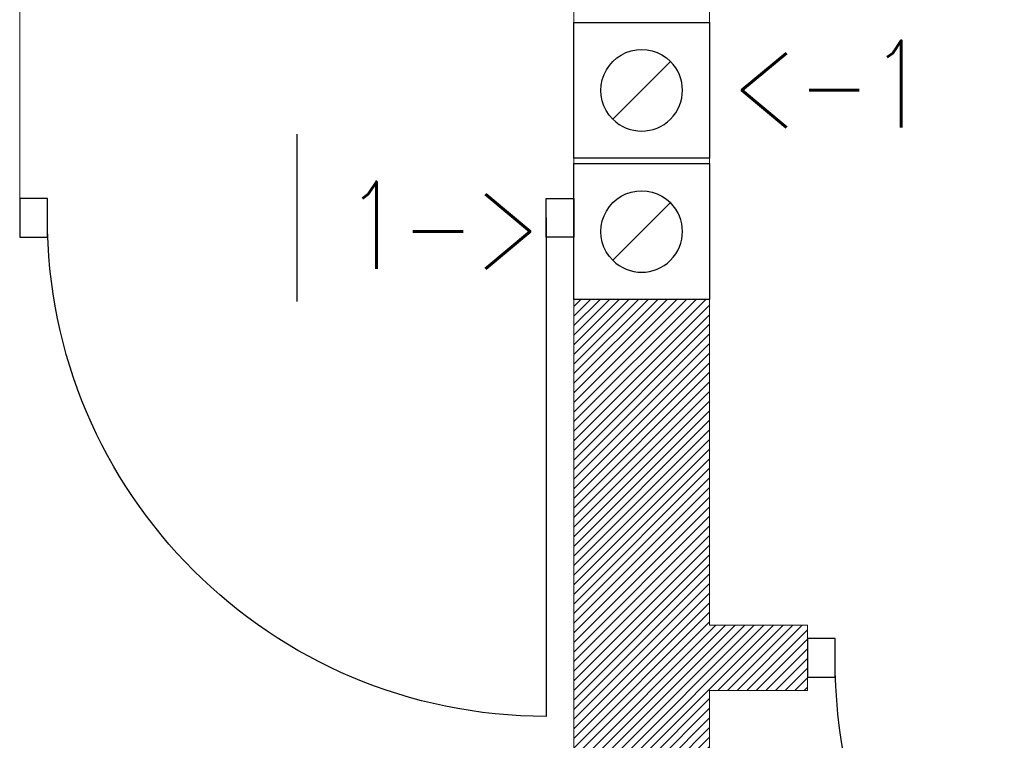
# Model space of a CAD drawing. Header units: inches. Extents: x 27484 to 71626, y -45113 to 39.
# Tile 99 of 256: x 34440 to 34622, y -32042 to -31910. Entities that reach past the tile are written whole.
import ezdxf
from ezdxf.enums import TextEntityAlignment as Align

# ---------------------------------------------------------------- set-up
doc = ezdxf.new("R2010")
doc.units = ezdxf.units.IN
doc.header["$LTSCALE"] = 50
doc.header["$MEASUREMENT"] = 0
for name, color, linetype, lineweight in [('A-SCIANY', 5, 'Continuous', 18), ('A-SLUSARKA', 4, 'Continuous', 13), ('A-ść. istn.', 8, 'Continuous', 0), ('R-MET-DRZ', 7, 'Continuous', 15)]:
    doc.layers.add(name, color=color, linetype=linetype, lineweight=lineweight)
for name, color, linetype in [('B-IWE', 2, 'Continuous'), ('B-IWE-KAN', 7, 'Continuous'), ('koncepcja', 6, 'Continuous'), ('R-MET-IWE', 2, 'Continuous'), ('rz_wentylacja', 10, 'Continuous'), ('S-DRZ-', 7, 'Continuous'), ('S-DRZ-O', 7, 'Continuous'), ('S-DRZ-SKRZYD', 5, 'Continuous'), ('S-DRZ-WEGAR', 7, 'Continuous')]:
    doc.layers.add(name, color=color, linetype=linetype)
doc.styles.get("Standard").update_dxf_attribs({"font": 'romans.shx'})

# ---------------------------------------------------------------- blocks, each defined once
blk = doc.blocks.new('D90-L-DL')
at = {"layer": 'S-DRZ-'}
blk.add_arc((-45, 0), 90, 270, 0, dxfattribs=at)
at = {"layer": 'S-DRZ-O'}
blk.add_line((0, 15.12), (0, -15.12), dxfattribs=at)
at = {"layer": 'S-DRZ-SKRZYD'}
blk.add_line((-45, 0), (-45, -90), dxfattribs=at)
at = {"layer": 'S-DRZ-WEGAR'}
for points in [[(-50, -3.5), (-45, -3.5), (-45, 3.5), (-50, 3.5)], [(45, 3.5), (50, 3.5), (50, -3.5), (45, -3.5)]]:
    blk.add_lwpolyline(points, close=True, dxfattribs=at)
blk = doc.blocks.new('A$C07123322')
at = {"layer": 'A-SLUSARKA', "xscale": 1.020000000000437, "yscale": 1.020000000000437, "zscale": 1.020000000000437, "rotation": 270}
blk.add_blockref('D90-L-DL', (40.58, -45.9), dxfattribs=at)
blk = doc.blocks.new('IWE0W')
at = {"layer": 'B-IWE-KAN'}
blk.add_lwpolyline([(0.854, 0.854, -1), (0.146, 0.146), (0.854, 0.854, 1), (0.146, 0.146)], format="xyb", dxfattribs=at)
blk = doc.blocks.new('IWE0W011')
at = {"layer": 'B-IWE'}
blk.add_lwpolyline([(0, 0), (25, 0), (25, 25), (0, 25), (0, 0)], dxfattribs=at)
at = {"xscale": 15, "yscale": 15, "zscale": 15}
blk.add_blockref('IWE0W', (5, 5), dxfattribs=at)
at = {"layer": 'R-MET-IWE', "width": 0.75}
blk.add_attdef('NR', text='', height=9.5, dxfattribs=at).set_placement((12.5, 37), align=Align.MIDDLE)
blk = doc.blocks.new('A$C0BC40F88')
at = {"layer": 'S-DRZ-'}
blk.add_arc((5.1, 101.8), 101.8, 270, 0, dxfattribs=at)
at = {"layer": 'S-DRZ-O'}
blk.add_line((56, 117.22), (56, 86.38), dxfattribs=at)
at = {"layer": 'S-DRZ-SKRZYD'}
blk.add_line((5.1, 101.8), (5.1, 0), dxfattribs=at)
at = {"layer": 'S-DRZ-WEGAR'}
for points in [[(0, 98.23), (5.1, 98.23), (5.1, 105.37), (0, 105.37)], [(106.9, 105.37), (112, 105.37), (112, 98.23), (106.9, 98.23)]]:
    blk.add_lwpolyline(points, close=True, dxfattribs=at)

msp = doc.modelspace()

# ---------------------------------------------------------------- hatches: boundary and pattern name
at = {"layer": 'A-ść. istn.', "ltscale": 0.1}
h = msp.add_hatch(dxfattribs=at)
h.set_pattern_fill('ANSI31', color=256, scale=10)
h.set_pattern_definition([(45, (31560.1443, -34930.5661), (-0.88388348, 0.88388348), [])])
h.paths.add_polyline_path([(34554.98246, -31832.06607), (34542.48246, -31832.06607), (34542.48246, -31884.06607), (34554.98246, -31884.06607)])
h.paths.add_polyline_path([(34567.48246, -31832.06607), (34554.98246, -31832.06607), (34554.98246, -31884.06607), (34567.48246, -31884.06607)])
h.paths.add_polyline_path([(34554.98246, -31961.06607), (34542.48246, -31961.06607), (34542.48246, -32090.06607), (34554.98246, -32090.06607)])
h.paths.add_polyline_path([(34585.48246, -32021.06607), (34567.48246, -32021.06607), (34567.48246, -31961.06607), (34554.98246, -31961.06607), (34554.98246, -32090.06607), (34567.48246, -32090.06607), (34567.48246, -32033.06607), (34585.48246, -32033.06607)])
h.paths.add_polyline_path([(34567.48246, -32115.06607), (34554.98246, -32115.06607), (34554.98246, -32200.06607), (34558.55246, -32200.06607), (34567.48246, -32200.06607)])
h.paths.add_polyline_path([(34554.98246, -32115.06607), (34542.48246, -32115.06607), (34542.48246, -32106.06607), (34512.48246, -32106.06607), (34512.48246, -32118.06607), (34542.48246, -32118.06607), (34542.48246, -32200.06607), (34554.98246, -32200.06607)])

# ---------------------------------------------------------------- linework, layer by layer
at = {"layer": 'A-SCIANY', "color": 2, "ltscale": 3}
msp.add_line((34440.48246, -31946.06607), (34440.48246, -31806.06607), dxfattribs=at)
at = {"layer": 'A-SCIANY', "ltscale": 3}
for p, q in [((34542.48246, -31806.06607), (34542.48246, -32106.06607)), ((34567.48246, -31806.06607), (34567.48246, -32021.06607)), ((34567.48246, -32033.06607), (34567.48246, -32200.06607))]:
    msp.add_line(p, q, dxfattribs=at)
at = {"layer": 'A-SCIANY'}
for p, q in [((34585.48246, -32021.06607), (34567.48246, -32021.06607)), ((34585.48246, -32033.06607), (34585.48246, -32021.06607)), ((34585.48246, -32033.06607), (34567.48246, -32033.06607))]:
    msp.add_line(p, q, dxfattribs=at)

# ---------------------------------------------------------------- block references
at = {"layer": 'koncepcja', "lineweight": -3, "xscale": -1, "rotation": 270}
msp.add_blockref('A$C07123322', (34537.38246, -31986.64267), dxfattribs=at)
at = {"layer": 'R-MET-DRZ', "xscale": -1}
msp.add_blockref('A$C0BC40F88', (34697.48246, -32128.86606), dxfattribs=at)
at = {"layer": 'rz_wentylacja'}
ref = msp.add_blockref('IWE0W011', (34567.48246, -31910.06607), dxfattribs=dict(at, xscale=-1, rotation=90))
ref.add_attrib('NR', '<-1', (34571.38769, -31929.42177), dxfattribs={"layer": 'R-MET-IWE', "height": 16, "width": 0.75})
ref = msp.add_blockref('IWE0W011', (34567.48246, -31936.06607), dxfattribs=dict(at, xscale=-1, rotation=90))
ref.add_attrib('NR', '1->', (34500.50581, -31955.42177), dxfattribs={"layer": 'R-MET-IWE', "height": 16, "width": 0.75})

doc.saveas('drawing.dxf')
